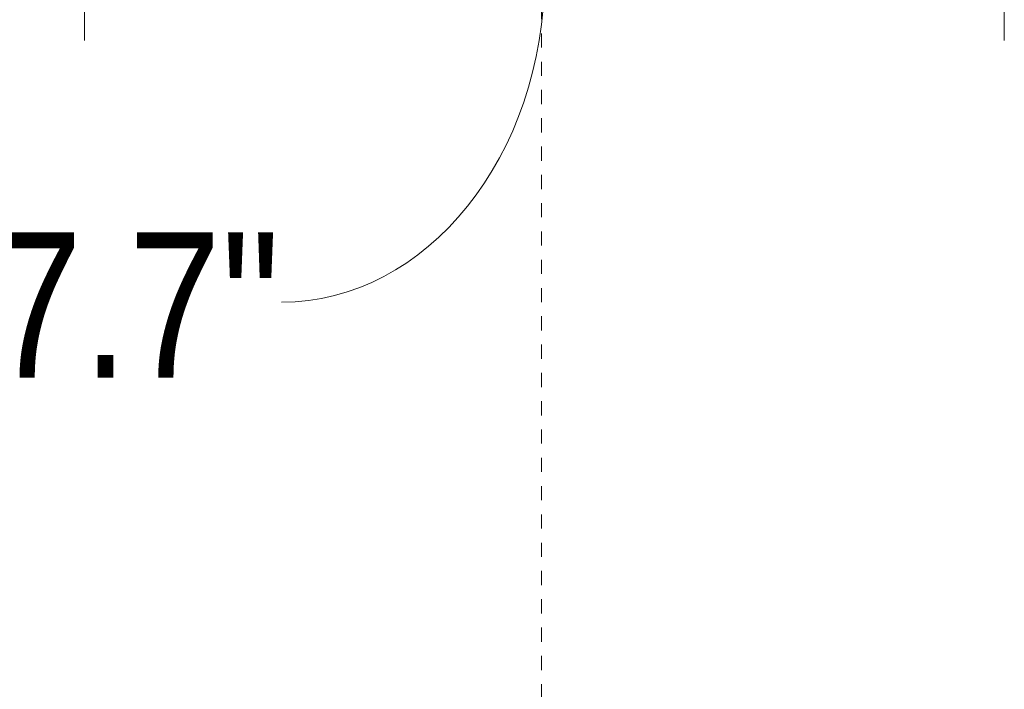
# Model space of a CAD drawing. Header units: millimetres. Extents: x 5694 to 11107, y -2849 to 7544.
# Tile 10 of 17: x 6483 to 6692, y 1451 to 1593. Entities that reach past the tile are written whole.
import ezdxf

# ---------------------------------------------------------------- set-up
doc = ezdxf.new("R2010")
doc.units = ezdxf.units.MM
doc.linetypes.add('Dash', pattern=[6, 3, -3])
doc.layers.add('A-ANNO-DIMS', color=7, linetype='Dash', lineweight=9, true_color=0xd2d2d2)
doc.layers.add('A-ANNO-DIMS-14', color=7, linetype='Continuous', lineweight=9)
doc.styles.add('Arial Narrow', font='ARIALN.TTF', dxfattribs={"height": 30.8})
doc.dimstyles.new('FARO_-_2_2mm_Arial_Narrow_mm_Inch_Right_1', dxfattribs={"dimscale": 304.8, "dimtxt": 31.521674, "dimasz": 0, "dimexe": 0.137795, "dimexo": 0.0625, "dimgap": 0.022966, "dimtad": 1, "dimdec": 0, "dimzin": 0, "dimdsep": 46, "dimtxsty": 'Arial Narrow', "dimblk1": 'NONE', "dimblk2": 'NONE', "dimsah": 1, "dimcen": 0.09, "dimadec": 0, "dimazin": 0, "dimtfac": 1, "dimtdec": 4, "dimtix": 1, "dimtmove": 1, "dimatfit": 3, "dimfxl": 0.045932, "dimfxlon": 1, "dimtvp": 1, "dimtolj": 1, "dimtzin": 0, "dimarcsym": 2})

# ---------------------------------------------------------------- blocks, each defined once
blk = doc.blocks.new('DIMBLOCK9-Alzado_PDF')
at = {"layer": 'A-ANNO-DIMS-14', "color": 251, "true_color": 0x5b5b5b, "transparency": 16777216}
for p, q in [((6496.53, 1602.12), (6496.53, 1644.19)), ((6691.68, 1602.12), (6691.68, 1644.19)), ((6496.53, 1602.19), (6691.68, 1602.19)), ((6496.53, 1602.19), (6496.53, 1588.19)), ((6691.68, 1602.19), (6691.68, 1588.19))]:
    blk.add_line(p, q, dxfattribs=at)
blk.add_ellipse((6538.32, 1602.19), major_axis=(0, 69.48), ratio=0.803036, start_param=3.141593, end_param=4.712389, dxfattribs=at)
at = {"layer": 'A-ANNO-DIMS-14', "color": 0, "transparency": 16777216, "insert": (6360.7, 1547.5), "char_height": 30.8, "width": 213.1466, "attachment_point": 1, "line_spacing_factor": 0.974696, "style": 'Arial Narrow'}
blk.add_mtext('Ø195 / 7.7"', dxfattribs=at)
blk = doc.blocks.new('_None')

msp = doc.modelspace()

# ---------------------------------------------------------------- linework, layer by layer
at = {"layer": 'A-ANNO-DIMS'}
msp.add_line((6593.52, 1673.72), (6593.52, 1189.05), dxfattribs=at)

# ---------------------------------------------------------------- dimensions: what is measured, and where the dimension line sits
at = {"layer": 'A-ANNO-DIMS', "color": 251, "linetype": 'Continuous', "true_color": 0x5b5b5b}
dim = msp.add_linear_dim(base=(6691.68, 1602.19), p1=(6496.53, 1588.19), p2=(6691.68, 1588.19), text='Ø<>', dimstyle='FARO_-_2_2mm_Arial_Narrow_mm_Inch_Right_1', override={"dimpost": '<>', "dimfxl": 195.149542}, dxfattribs=at)
dim.commit()
dim.dimension.update_dxf_attribs({"geometry": 'DIMBLOCK9-Alzado_PDF', "text_midpoint": (6467.27, 1526.97), "dimtype": 160})

doc.saveas('drawing.dxf')
